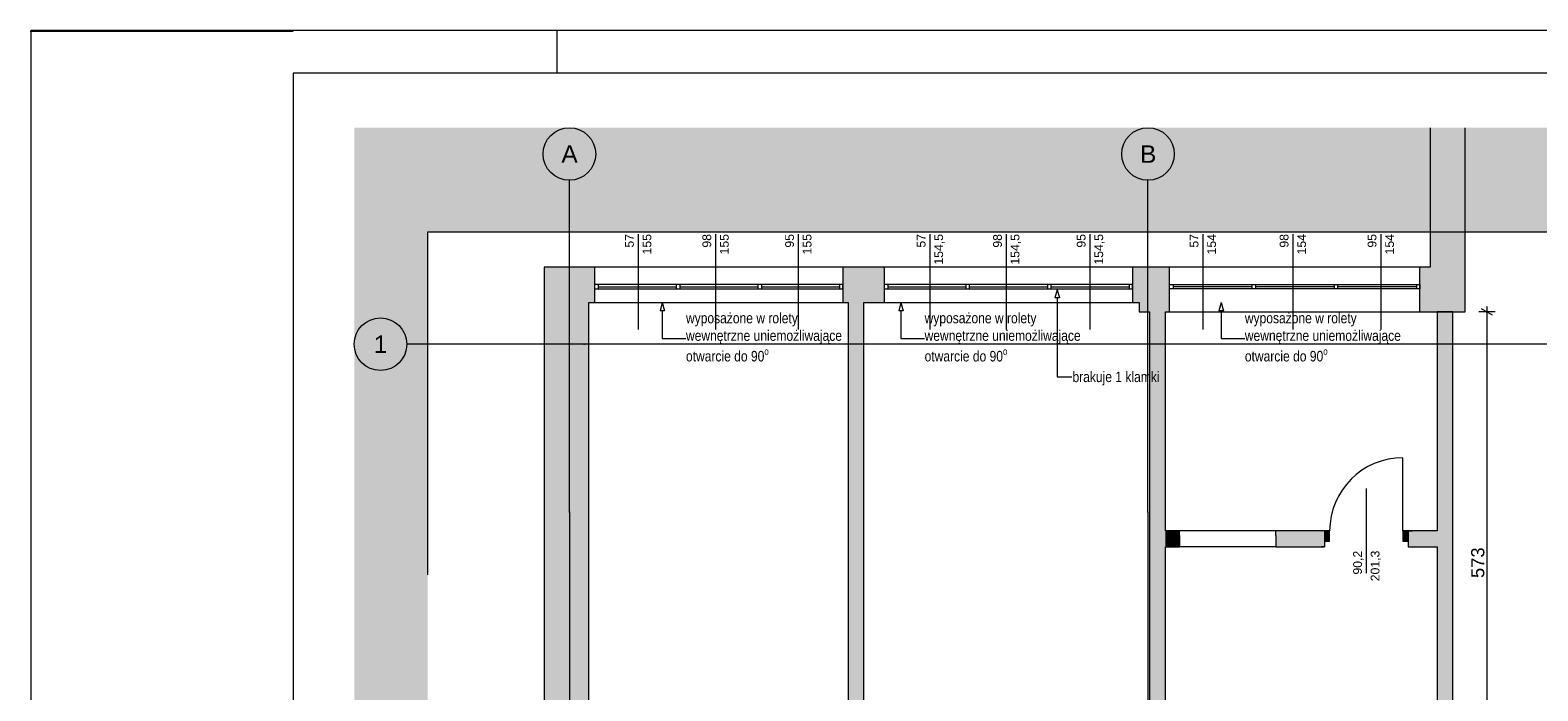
# Paper-space layout 'A-08 INWENTARYZACJA - PIĘTRO 5' of a CAD drawing. Header units: millimetres. Extents: x 0 to 420, y 0 to 297.
# Tile 4 of 8: x 0 to 172, y 222 to 297. Entities that reach past the tile are written whole.
import ezdxf
from ezdxf.xclip import XClip

# ---------------------------------------------------------------- set-up
doc = ezdxf.new("R2010")
doc.units = ezdxf.units.MM
doc.header["$MEASUREMENT"] = 0
doc.header["$XCLIPFRAME"] = 0
doc.linetypes.add('DASHDOTX2', pattern=[1000, 500, -250, 0, -250])
doc.linetypes.add('PRZERYWANA_DU_A', pattern=[550, 350, -200])
for name, color, linetype, lineweight in [('0_Nr_pióra__2', 8, 'Continuous', 13), ('A_Arkusz_Nr_pióra__1', 7, 'Continuous', 20), ('A_stolarka_Nr_pióra__3', 252, 'Continuous', 13), ('A_wymiary_Nr_pióra__1', 7, 'Continuous', 20), ('A_wymiary_Nr_pióra__2', 8, 'Continuous', 13), ('A_ściany_Nr_pióra__1', 7, 'Continuous', 20), ('Drzwi Archicad_Nr_pióra__1', 7, 'Continuous', 20), ('Znaczniki drzwi Archicada_Nr_pióra__3', 252, 'Continuous', 13)]:
    doc.layers.add(name, color=color, linetype=linetype, lineweight=lineweight)
for name, color, linetype, lineweight, true_color in [('A_Arkusz_Nr_pióra__237', 7, 'Continuous', 5, 0x343434), ('A_opis_Nr_pióra__255', 7, 'Continuous', 15, 0x242424), ('A_opis_Nr_pióra__8', 7, 'Continuous', 13, 0x4c4c4c), ('A_osie_Nr_pióra__16', 7, 'Continuous', 5, 0x0f0f0f), ('A_osie_Nr_pióra__76', 7, 'Continuous', 5, 0x2d2d2d), ('A_ściany_Nr_pióra__19', 7, 'Continuous', 5, 0x191919), ('Okna Archicada_Nr_pióra__19', 7, 'Continuous', 5, 0x191919)]:
    doc.layers.add(name, color=color, linetype=linetype, lineweight=lineweight, true_color=true_color)
for name, color, linetype in [('A_podrys', 7, 'Continuous'), ('A_ściany', 7, 'Continuous'), ('Drzwi Archicad', 7, 'Continuous')]:
    doc.layers.add(name, color=color, linetype=linetype)
doc.styles.add('STYL_AUTOMATYCZNY_1', font='arial.ttf')
doc.styles.add('STYL_AUTOMATYCZNY_2', font='ARIALN.TTF')
doc.styles.add('STYL_AUTOMATYCZNY_4', font='arial.ttf')

# ---------------------------------------------------------------- blocks, each defined once
blk = doc.blocks.new('Rysunek_1_1', base_point=(-1581.88, -268.92))
at = {"linetype": 'Continuous', "lineweight": 0, "true_color": 0x484848}
blk.add_hatch(color=251, dxfattribs=at).paths.add_polyline_path([(36.86, 115.15), (45.24, 115.15), (45.24, 273.96), (202.31, 273.96), (202.31, 205.15), (287.31, 205.15), (287.31, 285.86), (36.86, 285.86)])
at = {"layer": 'A_ściany', "linetype": 'Continuous', "lineweight": 0, "true_color": 0x000000}
for points in [[(163.6, 285.86), (159.6, 285.86), (159.6, 269.96), (163.6, 264.84)], [(58.54, 269.96), (58.54, 199.96), (63.61, 199.96), (63.61, 265.91)], [(64.29, 265.91), (64.29, 269.96), (58.54, 269.96), (63.61, 265.91)], [(97.32, 265.91), (97.32, 269.96), (92.62, 269.96), (92.62, 265.91)], [(126.41, 265.91), (126.41, 269.96), (125.65, 269.96), (125.65, 265.91)], [(126.41, 269.96), (126.41, 264.84), (129.87, 264.84), (129.87, 269.96)], [(158.43, 269.96), (158.43, 264.84), (163.6, 264.84), (159.6, 269.96)], [(93.21, 265.91), (93.21, 209.03), (95.01, 209.03), (95.01, 265.91)], [(127.59, 264.84), (127.59, 209.03), (129.39, 209.03), (129.39, 264.84)], [(160.39, 264.84), (160.39, 209.03), (162.19, 207.53), (162.19, 264.84)], [(129.39, 239.84), (129.39, 238.04), (130.99, 238.04), (130.99, 239.34), (130.99, 239.84)], [(141.99, 239.84), (141.99, 239.34), (141.99, 238.04), (147.53, 238.04), (147.53, 239.84)], [(157.08, 238.04), (160.39, 238.04), (160.39, 239.84), (157.08, 239.84)]]:
    blk.add_hatch(color=18, dxfattribs=at).paths.add_polyline_path(points)
at = {"layer": 'Drzwi Archicad', "linetype": 'Continuous', "lineweight": 0, "true_color": 0xfdfdfd}
for points in [[(147.53, 238.69), (148.13, 238.69), (148.13, 239.84), (147.53, 239.84)], [(157.08, 239.84), (156.48, 239.84), (156.48, 238.69), (157.08, 238.69)]]:
    blk.add_hatch(color=7, dxfattribs=at).paths.add_polyline_path(points)
at = {"layer": '0_Nr_pióra__2', "color": 8, "linetype": 'PRZERYWANA_DU_A', "lineweight": 13, "flags": 128}
blk.add_lwpolyline([(287.31, 205.15), (202.31, 205.15), (202.31, 273.96), (45.24, 273.96), (45.24, 115.15)], dxfattribs=at)
at = {"layer": 'A_opis_Nr_pióra__255', "color": 250, "linetype": 'Continuous', "lineweight": 15, "true_color": 0x242424}
for p, q in [((117.05, 267.37), (116.8, 266.44)), ((117.05, 267.37), (117.3, 266.44)), ((72.01, 265.91), (71.76, 264.98)), ((72.26, 264.98), (71.76, 264.98)), ((72.01, 265.91), (72.26, 264.98)), ((72.01, 264.98), (72.01, 261.81)), ((99.23, 265.91), (98.98, 264.98)), ((99.48, 264.98), (98.98, 264.98)), ((99.23, 265.91), (99.48, 264.98)), ((99.23, 264.98), (99.23, 261.81)), ((117.3, 266.44), (116.8, 266.44)), ((117.05, 266.44), (117.05, 257.42)), ((135.76, 265.91), (135.51, 264.98)), ((136.01, 264.98), (135.51, 264.98)), ((135.76, 265.91), (136.01, 264.98)), ((135.76, 264.98), (135.76, 261.81)), ((72.01, 261.81), (74.71, 261.81)), ((99.23, 261.81), (101.93, 261.81)), ((135.76, 261.81), (138.46, 261.81)), ((117.05, 257.42), (118.73, 257.42))]:
    blk.add_line(p, q, dxfattribs=at)
at = {"layer": 'A_osie_Nr_pióra__16', "color": 250, "linetype": 'DASHDOTX2', "lineweight": 5, "true_color": 0x0f0f0f}
for p, q in [((61.41, 241.97), (61.41, 279.86)), ((127.41, 241.97), (127.41, 279.86)), ((63.11, 261.15), (42.86, 261.15)), ((287.31, 261.15), (63.11, 261.15)), ((63.11, 261.15), (63.11, 261.15)), ((61.41, 241.97), (61.41, 115.15)), ((127.41, 241.97), (127.41, 115.15))]:
    blk.add_line(p, q, dxfattribs=at)
for p in [(63.11, 261.15), (61.41, 241.97), (61.41, 241.97), (127.41, 241.97), (127.41, 241.97)]:
    blk.add_point(p, dxfattribs=at)
at = {"layer": 'A_osie_Nr_pióra__76', "color": 250, "linetype": 'Continuous', "lineweight": 5, "true_color": 0x2d2d2d}
for centre in [(61.41, 282.86), (127.41, 282.86), (39.86, 261.15)]:
    blk.add_circle(centre, 3, dxfattribs=at)
at = {"layer": 'A_stolarka_Nr_pióra__3', "color": 252, "linetype": 'Continuous', "lineweight": 13}
for p, q in [((69.25, 273.73), (69.25, 262.85)), ((78.09, 273.73), (78.09, 262.85)), ((87.52, 273.73), (87.52, 262.85)), ((102.53, 273.73), (102.53, 262.85)), ((111.24, 273.73), (111.24, 262.85)), ((120.79, 273.73), (120.79, 262.85)), ((133.67, 273.73), (133.67, 262.85)), ((143.93, 273.73), (143.93, 262.85)), ((153.97, 273.73), (153.97, 262.85))]:
    blk.add_line(p, q, dxfattribs=at)
at = {"layer": 'A_wymiary_Nr_pióra__1', "color": 7, "linetype": 'Continuous', "lineweight": 20}
blk.add_line((166.72, 264.48), (165.47, 265.2), dxfattribs=at)
at = {"layer": 'A_wymiary_Nr_pióra__2', "color": 8, "linetype": 'Continuous', "lineweight": 13}
for p, q in [((166.1, 264.84), (166.1, 265.45)), ((167.03, 264.84), (165.16, 264.84)), ((166.1, 207.53), (166.1, 264.84))]:
    blk.add_line(p, q, dxfattribs=at)
at = {"layer": 'A_ściany_Nr_pióra__1', "color": 7, "linetype": 'Continuous', "lineweight": 20}
for p, q in [((64.29, 269.96), (64.29, 265.91)), ((92.62, 269.96), (92.62, 265.91)), ((97.32, 269.96), (97.32, 265.91)), ((125.65, 269.96), (125.65, 265.91)), ((129.87, 264.84), (129.87, 269.96)), ((158.43, 264.84), (158.43, 269.96)), ((130.99, 239.34), (130.99, 239.84)), ((130.99, 239.34), (130.99, 238.04)), ((141.99, 239.34), (141.99, 239.84)), ((141.99, 239.34), (141.99, 238.04)), ((147.53, 239.84), (147.06, 239.84)), ((147.53, 239.84), (147.53, 238.69)), ((157.08, 239.84), (157.55, 239.84)), ((157.08, 239.84), (157.08, 238.69)), ((147.53, 238.04), (147.16, 238.04)), ((147.53, 238.69), (147.53, 238.04)), ((157.08, 238.69), (157.08, 238.04)), ((157.08, 238.04), (157.45, 238.04))]:
    blk.add_line(p, q, dxfattribs=at)
at = {"layer": 'A_ściany_Nr_pióra__1', "color": 7, "linetype": 'Continuous', "lineweight": 20, "flags": 128}
for points in [[(159.6, 285.86), (159.6, 269.96)], [(163.6, 264.84), (163.6, 285.86)], [(58.54, 269.96), (58.54, 199.96)], [(64.29, 269.96), (58.54, 269.96)], [(97.32, 269.96), (92.62, 269.96)], [(126.41, 269.96), (125.65, 269.96)], [(129.87, 269.96), (126.41, 269.96)], [(159.6, 269.96), (158.43, 269.96)], [(63.61, 209.03), (63.61, 265.91)], [(63.61, 265.91), (64.29, 265.91)], [(92.62, 265.91), (93.21, 265.91)], [(93.21, 265.91), (93.21, 209.03)], [(95.01, 265.91), (97.32, 265.91)], [(95.01, 209.03), (95.01, 265.91)], [(125.65, 265.91), (126.41, 265.91)], [(126.41, 265.91), (126.41, 264.84)], [(126.41, 264.84), (127.59, 264.84)], [(127.59, 264.84), (127.59, 209.03)], [(129.39, 264.84), (129.87, 264.84)], [(129.39, 239.84), (129.39, 264.84)], [(158.43, 264.84), (163.6, 264.84)], [(160.39, 264.84), (160.39, 239.84)], [(162.19, 264.84), (160.39, 264.84)], [(162.19, 207.53), (162.19, 264.84)], [(130.99, 239.84), (129.39, 239.84)], [(147.53, 239.84), (141.99, 239.84)], [(160.39, 239.84), (157.08, 239.84)], [(129.39, 209.03), (129.39, 238.04)], [(129.39, 238.04), (130.99, 238.04)], [(141.99, 238.04), (147.53, 238.04)], [(157.08, 238.04), (160.39, 238.04)], [(160.39, 238.04), (160.39, 209.03)]]:
    blk.add_lwpolyline(points, dxfattribs=at)
at = {"layer": 'A_ściany_Nr_pióra__19', "color": 250, "linetype": 'Continuous', "lineweight": 5, "true_color": 0x191919}
for p, q in [((92.62, 269.96), (64.29, 269.96)), ((125.65, 269.96), (97.32, 269.96)), ((158.43, 269.96), (129.87, 269.96)), ((64.29, 265.91), (92.62, 265.91)), ((97.32, 265.91), (125.65, 265.91)), ((129.87, 264.84), (158.43, 264.84))]:
    blk.add_line(p, q, dxfattribs=at)
at = {"layer": 'Drzwi Archicad_Nr_pióra__1', "color": 7, "linetype": 'Continuous', "lineweight": 20}
for p, q in [((156.48, 239.84), (156.48, 248.19)), ((147.53, 239.84), (147.06, 239.84)), ((147.53, 239.84), (147.06, 239.84)), ((148.13, 239.84), (147.53, 239.84)), ((147.53, 239.84), (147.53, 238.69)), ((147.53, 239.84), (147.53, 238.69)), ((147.53, 239.84), (147.53, 238.69)), ((148.13, 238.69), (148.13, 239.84)), ((157.08, 239.84), (156.48, 239.84)), ((156.48, 239.84), (156.48, 238.69)), ((157.08, 238.69), (157.08, 239.84)), ((157.08, 239.84), (157.08, 238.69)), ((157.08, 239.84), (157.08, 238.69)), ((157.08, 239.84), (157.55, 239.84)), ((157.08, 239.84), (157.55, 239.84)), ((147.53, 238.04), (147.16, 238.04)), ((147.53, 238.04), (147.16, 238.04)), ((147.53, 238.69), (148.13, 238.69)), ((147.53, 238.69), (147.53, 238.04)), ((147.53, 238.69), (147.53, 238.04)), ((156.48, 238.69), (157.08, 238.69)), ((157.08, 238.69), (157.08, 238.04)), ((157.08, 238.69), (157.08, 238.04)), ((157.08, 238.04), (157.45, 238.04)), ((157.08, 238.04), (157.45, 238.04))]:
    blk.add_line(p, q, dxfattribs=at)
blk.add_arc((156.48, 239.84), 8.35, 90, 180, dxfattribs=at)
at = {"layer": 'Okna Archicada_Nr_pióra__19', "color": 250, "linetype": 'Continuous', "lineweight": 5, "true_color": 0x191919}
for p, q in [((92.62, 267.96), (64.29, 267.96)), ((64.29, 267.96), (64.29, 267.46)), ((64.29, 267.46), (92.62, 267.46)), ((64.69, 267.96), (64.69, 267.46)), ((64.69, 267.71), (73.6, 267.71)), ((73.6, 267.96), (73.6, 267.46)), ((74, 267.96), (74, 267.46)), ((74, 267.71), (82.91, 267.71)), ((82.91, 267.96), (82.91, 267.46)), ((83.31, 267.96), (83.31, 267.46)), ((83.31, 267.71), (92.22, 267.71)), ((92.22, 267.96), (92.22, 267.46)), ((92.62, 267.46), (92.62, 267.96)), ((125.65, 267.96), (97.32, 267.96)), ((97.32, 267.96), (97.32, 267.46)), ((97.32, 267.46), (125.65, 267.46)), ((97.72, 267.96), (97.72, 267.46)), ((97.72, 267.71), (106.63, 267.71)), ((106.63, 267.96), (106.63, 267.46)), ((107.03, 267.96), (107.03, 267.46)), ((107.03, 267.71), (115.94, 267.71)), ((115.94, 267.96), (115.94, 267.46)), ((116.34, 267.96), (116.34, 267.46)), ((116.34, 267.71), (125.25, 267.71)), ((125.25, 267.96), (125.25, 267.46)), ((125.65, 267.46), (125.65, 267.96)), ((129.87, 267.46), (129.87, 267.96)), ((129.87, 267.96), (158.43, 267.96)), ((158.43, 267.46), (129.87, 267.46)), ((130.27, 267.96), (130.27, 267.46)), ((139.26, 267.71), (130.27, 267.71)), ((139.26, 267.96), (139.26, 267.46)), ((139.66, 267.96), (139.66, 267.46)), ((148.64, 267.71), (139.66, 267.71)), ((148.64, 267.96), (148.64, 267.46)), ((149.04, 267.96), (149.04, 267.46)), ((158.03, 267.71), (149.04, 267.71)), ((158.03, 267.96), (158.03, 267.46)), ((158.43, 267.96), (158.43, 267.46)), ((130.99, 239.34), (130.99, 239.84)), ((141.99, 239.84), (130.99, 239.84)), ((130.99, 239.34), (130.99, 238.04)), ((141.99, 239.34), (141.99, 239.84)), ((141.99, 239.34), (141.99, 238.04)), ((141.99, 238.04), (130.99, 238.04))]:
    blk.add_line(p, q, dxfattribs=at)
at = {"layer": 'Znaczniki drzwi Archicada_Nr_pióra__3', "color": 252, "linetype": 'Continuous', "lineweight": 13}
blk.add_line((152.3, 244.7), (152.3, 235.04), dxfattribs=at)
at = {"layer": 'A_opis_Nr_pióra__8', "color": 251, "linetype": 'Continuous', "lineweight": 13, "true_color": 0x4c4c4c, "char_height": 1.2, "width": 18.9636, "attachment_point": 4, "line_spacing_factor": 1.000096, "style": 'STYL_AUTOMATYCZNY_2'}
for insert in [(74.71, 261.79), (101.93, 261.79), (138.46, 261.79)]:
    blk.add_mtext('\\A1;{\\pql;\\fArial Narrow|b0|i0|c238|p0;\\W1.000000;wyposażone w rolety wewnętrzne uniemożliwające otwarcie do 90\\fArial Narrow|b0|i0|c238|p0;\\W1.000000;\\A1{\\H.66x;\\So^  ;}}', dxfattribs=dict(at, insert=insert))
at = {"layer": 'A_opis_Nr_pióra__8', "color": 251, "linetype": 'Continuous', "lineweight": 13, "true_color": 0x4c4c4c, "insert": (128.73, 257.25), "char_height": 1.2, "attachment_point": 6, "style": 'STYL_AUTOMATYCZNY_2'}
blk.add_mtext('\\A1;{\\pqr;\\fArial Narrow|b0|i0|c238|p0;\\W1.000000;brakuje 1 klamki}', dxfattribs=at)
at = {"layer": 'A_osie_Nr_pióra__76', "color": 250, "linetype": 'Continuous', "lineweight": 5, "true_color": 0x2d2d2d, "char_height": 2, "attachment_point": 1, "style": 'STYL_AUTOMATYCZNY_1'}
for s, insert in [('\\A1;{\\pql;\\pt0;\\fArial|b0|i0|c238|p0;\\W1.000000;A}', (60.5, 283.86)), ('\\A1;{\\pql;\\pt0;\\fArial|b0|i0|c238|p0;\\W1.000000;B}', (126.5, 283.86)), ('\\A1;{\\pql;\\pt0;\\fArial|b0|i0|c238|p0;\\W1.000000;1}', (39.09, 262.15))]:
    blk.add_mtext(s, dxfattribs=dict(at, insert=insert))
at = {"layer": 'A_stolarka_Nr_pióra__3', "color": 252, "linetype": 'Continuous', "lineweight": 13, "char_height": 1, "attachment_point": 9, "rotation": 90, "style": 'STYL_AUTOMATYCZNY_1'}
for s, insert in [('\\A1;{\\pqr;\\fArial|b0|i0|c238|p0;\\W1.000000;57}', (68.77, 273.73)), ('\\A1;{\\pqr;\\fArial|b0|i0|c238|p0;\\W1.000000;155}', (70.77, 273.73)), ('\\A1;{\\pqr;\\fArial|b0|i0|c238|p0;\\W1.000000;98}', (77.6, 273.73)), ('\\A1;{\\pqr;\\fArial|b0|i0|c238|p0;\\W1.000000;155}', (79.6, 273.73)), ('\\A1;{\\pqr;\\fArial|b0|i0|c238|p0;\\W1.000000;95}', (87.04, 273.73)), ('\\A1;{\\pqr;\\fArial|b0|i0|c238|p0;\\W1.000000;155}', (89.04, 273.73)), ('\\A1;{\\pqr;\\fArial|b0|i0|c238|p0;\\W1.000000;57}', (102.05, 273.73)), ('\\A1;{\\pqr;\\fArial|b0|i0|c238|p0;\\W1.000000;154,5}', (104.22, 273.73)), ('\\A1;{\\pqr;\\fArial|b0|i0|c238|p0;\\W1.000000;98}', (110.76, 273.73)), ('\\A1;{\\pqr;\\fArial|b0|i0|c238|p0;\\W1.000000;154,5}', (112.93, 273.73)), ('\\A1;{\\pqr;\\fArial|b0|i0|c238|p0;\\W1.000000;95}', (120.3, 273.73)), ('\\A1;{\\pqr;\\fArial|b0|i0|c238|p0;\\W1.000000;154,5}', (122.48, 273.73)), ('\\A1;{\\pqr;\\fArial|b0|i0|c238|p0;\\W1.000000;57}', (133.18, 273.73)), ('\\A1;{\\pqr;\\fArial|b0|i0|c238|p0;\\W1.000000;154}', (135.18, 273.73)), ('\\A1;{\\pqr;\\fArial|b0|i0|c238|p0;\\W1.000000;98}', (143.45, 273.73)), ('\\A1;{\\pqr;\\fArial|b0|i0|c238|p0;\\W1.000000;154}', (145.45, 273.73)), ('\\A1;{\\pqr;\\fArial|b0|i0|c238|p0;\\W1.000000;95}', (153.48, 273.73)), ('\\A1;{\\pqr;\\fArial|b0|i0|c238|p0;\\W1.000000;154}', (155.48, 273.73))]:
    blk.add_mtext(s, dxfattribs=dict(at, insert=insert))
at = {"layer": 'A_wymiary_Nr_pióra__1', "color": 7, "linetype": 'Continuous', "lineweight": 20, "insert": (165.8, 234.47), "char_height": 1.5, "width": 3.4323, "attachment_point": 7, "rotation": 90, "style": 'STYL_AUTOMATYCZNY_4'}
blk.add_mtext('\\A1;{\\pql;\\fArial|b0|i0|c238|p0;\\W1.000000;573}', dxfattribs=at)
at = {"layer": 'Znaczniki drzwi Archicada_Nr_pióra__3', "color": 252, "linetype": 'Continuous', "lineweight": 13, "char_height": 1, "attachment_point": 7, "rotation": 90, "style": 'STYL_AUTOMATYCZNY_1'}
for s, insert in [('\\A1;{\\pql;\\pt1;\\fArial|b0|i0|c238|p0;\\W1.000000;90,2}', (152, 234.86)), ('\\A1;{\\pql;\\pt1;\\fArial|b0|i0|c238|p0;\\W1.000000;201,3}', (154, 234.1))]:
    blk.add_mtext(s, dxfattribs=dict(at, insert=insert))

psp = doc.layouts.new('A-08 INWENTARYZACJA - PIĘTRO 5')

# ---------------------------------------------------------------- linework, layer by layer
at = {"layer": 'A_Arkusz_Nr_pióra__1', "color": 7, "linetype": 'Continuous', "lineweight": 20}
for p, q in [((-0.1, 296.9), (0.9, 296.9)), ((415.1, 292.1), (29.9, 292.1)), ((29.9, 292.1), (29.9, 4.9))]:
    psp.add_line(p, q, dxfattribs=at)
at = {"layer": 'A_Arkusz_Nr_pióra__1', "color": 7, "linetype": 'Continuous', "lineweight": 20, "flags": 128}
psp.add_lwpolyline([(0, 297), (420, 297), (420, 0), (0, 0)], close=True, dxfattribs=at)
at = {"layer": 'A_Arkusz_Nr_pióra__237', "color": 250, "linetype": 'Continuous', "lineweight": 5, "true_color": 0x343434}
for p, q in [((-0.1, 296.9), (29.9, 296.9)), ((60, 292.1), (60, 297))]:
    psp.add_line(p, q, dxfattribs=at)

# ---------------------------------------------------------------- block references
at = {"layer": 'A_podrys', "color": 37, "linetype": 'Continuous', "lineweight": 5, "true_color": 0x656532}
ref = psp.add_blockref('Rysunek_1_1', (-1581.88, -268.92), dxfattribs=at)
XClip(ref).set_block_clipping_path([(36.8576568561, 115.1514311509), (287.3076281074, 285.8604880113)])

doc.saveas('drawing.dxf')
